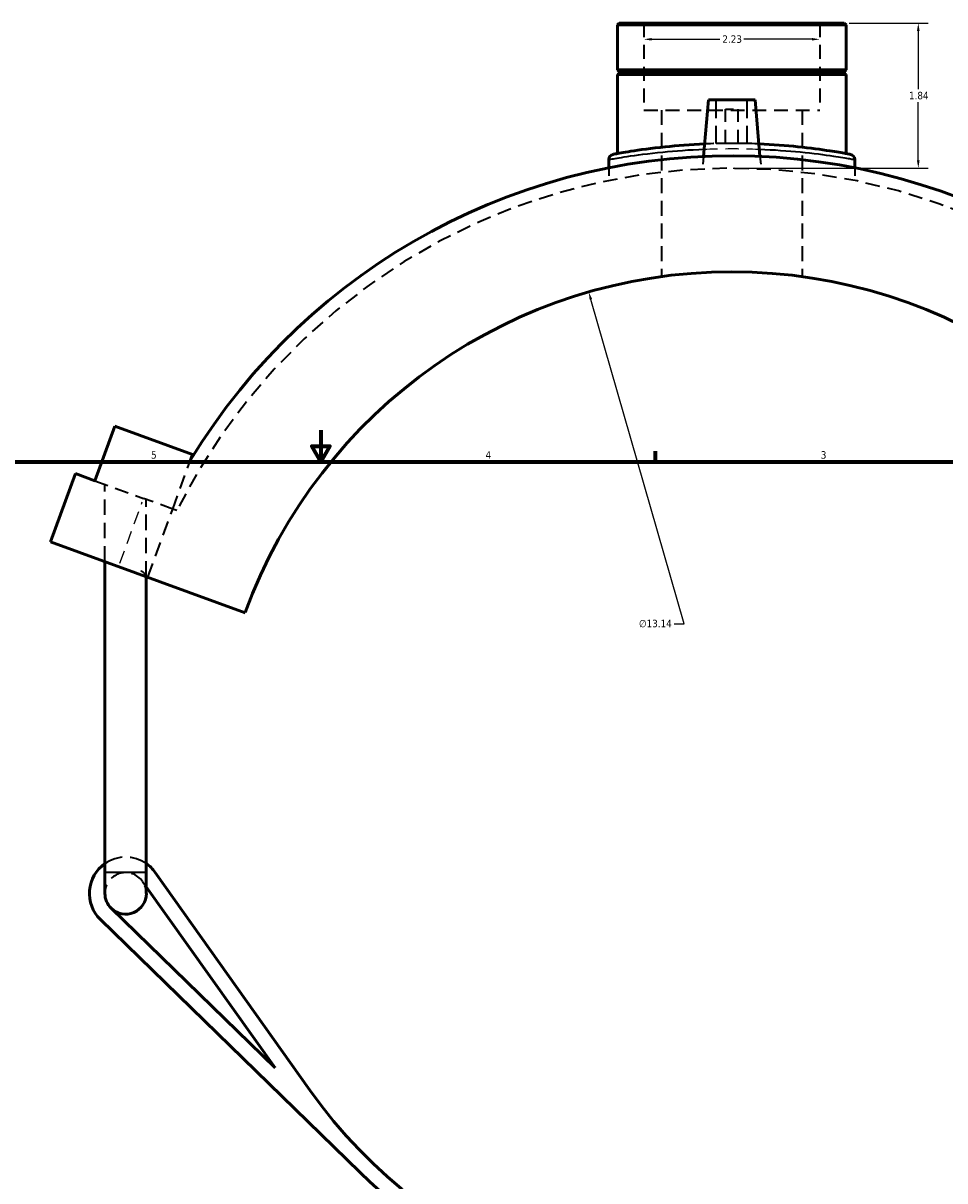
# Model space of a CAD drawing. Header units: inches. Extents: x -0.9 to 60.9, y -1.4 to 50.2.
# Tile 3 of 7: x 13.2 to 24.9, y 11.9 to 26.6. Entities that reach past the tile are written whole.
import ezdxf

# ---------------------------------------------------------------- set-up
doc = ezdxf.new("R2010")
doc.units = ezdxf.units.IN
doc.header["$MEASUREMENT"] = 0
doc.linetypes.add('DASHED', pattern=[0.2067, 0.1654, -0.0413])
for name, color, linetype, lineweight in [('Border (ANSI)', 7, 'Continuous', 70), ('Dimension (ANSI)', 7, 'Continuous', 25), ('Hidden (ANSI)', 7, 'DASHED', 35), ('Hidden Narrow (ANSI)', 7, 'DASHED', 25), ('Visible (ANSI)', 7, 'Continuous', 50), ('Visible Narrow (ANSI)', 7, 'Continuous', 35)]:
    doc.layers.add(name, color=color, linetype=linetype, lineweight=lineweight)
doc.styles.add('Note Text (ANSI)', font='tahoma.ttf')
doc.dimstyles.new('Default (ANSI)', dxfattribs={"dimtxt": 0.094488, "dimasz": 0.098425, "dimexe": 0.125, "dimexo": 0.0625, "dimgap": 0.031496, "dimtad": 0, "dimtih": 1, "dimtoh": 1, "dimrnd": 1e-08, "dimzin": 4, "dimdsep": 46, "dimtxsty": 'Note Text (ANSI)', "dimcen": 0.09, "dimdle": 0.393701, "dimclrd": 256, "dimclre": 256, "dimclrt": 5, "dimadec": 0, "dimazin": 1, "dimtfac": 1, "dimtofl": 0, "dimtmove": 0, "dimatfit": 3, "dimfxl": 1, "dimtolj": 1, "dimtzin": 4, "dimlwd": -1, "dimlwe": -1, "dimarcsym": 0})

# ---------------------------------------------------------------- blocks, each defined once
blk = doc.blocks.new('Borders Default Border')
at = {"layer": 'Border (ANSI)'}
blk.add_line((21.25, 21), (21.25, 21.134), dxfattribs=at)
at = {"layer": 'Border (ANSI)', "flags": 128}
for points in [[(17, 21.4), (17, 21), (16.885, 21.2), (17.115, 21.2), (17, 21)], [(0.5, 1), (0.5, 21), (33.5, 21), (33.5, 1), (0.5, 1)]]:
    blk.add_lwpolyline(points, dxfattribs=at)
at = {"layer": 'Border (ANSI)', "color": 5, "true_color": 0x0000ff, "char_height": 0.0945, "attachment_point": 7, "style": 'Note Text (ANSI)'}
for s, insert in [('5', (14.847, 21.038)), ('4', (19.092, 21.04)), ('3', (23.346, 21.038))]:
    blk.add_mtext(s, dxfattribs=dict(at, insert=insert))
blk = doc.blocks.new('*D6')
at = {"layer": 'Defpoints', "color": 0, "transparency": 16777216}
for p in [(20.401, 23.154), (24.032, 10.524)]:
    blk.add_point(p, dxfattribs=at)
at = {"layer": 'Dimension (ANSI)', "transparency": 16777216}
for p, q in [((21.611, 18.945), (20.428, 23.06)), ((21.487, 18.945), (21.611, 18.945))]:
    blk.add_line(p, q, dxfattribs=at)
blk.add_solid([(20.444, 23.064), (20.412, 23.055), (20.401, 23.154)], dxfattribs=at)
at = {"layer": 'Dimension (ANSI)', "color": 5, "transparency": 16777216, "insert": (21.038, 18.996), "char_height": 0.0945, "attachment_point": 1, "style": 'Note Text (ANSI)'}
blk.add_mtext('\\A1;∅13.14', dxfattribs=at)
blk = doc.blocks.new('*D7')
at = {"layer": 'Defpoints', "color": 0, "transparency": 16777216}
for p in [(21.101, 26.359), (23.332, 26.359), (23.332, 26.359)]:
    blk.add_point(p, dxfattribs=at)
at = {"layer": 'Dimension (ANSI)', "transparency": 16777216}
for p, q in [((21.199, 26.359), (22.066, 26.359)), ((23.233, 26.359), (22.367, 26.359))]:
    blk.add_line(p, q, dxfattribs=at)
for points in [[(21.199, 26.376), (21.199, 26.343), (21.101, 26.359)], [(23.233, 26.376), (23.233, 26.343), (23.332, 26.359)]]:
    blk.add_solid(points, dxfattribs=at)
at = {"layer": 'Dimension (ANSI)', "color": 5, "transparency": 16777216, "insert": (22.097, 26.409), "char_height": 0.0945, "attachment_point": 1, "style": 'Note Text (ANSI)'}
blk.add_mtext('\\A1;2.23', dxfattribs=at)
blk = doc.blocks.new('*D8')
at = {"layer": 'Defpoints', "color": 0, "transparency": 16777216}
for p in [(23.644, 26.564), (22.171, 24.724), (24.583, 24.724)]:
    blk.add_point(p, dxfattribs=at)
at = {"layer": 'Dimension (ANSI)', "transparency": 16777216}
for p, q in [((23.706, 26.564), (24.708, 26.564)), ((24.583, 26.466), (24.583, 25.725)), ((24.583, 24.822), (24.583, 25.563)), ((22.234, 24.724), (24.708, 24.724))]:
    blk.add_line(p, q, dxfattribs=at)
for points in [[(24.566, 26.466), (24.599, 26.466), (24.583, 26.564)], [(24.566, 24.822), (24.599, 24.822), (24.583, 24.724)]]:
    blk.add_solid(points, dxfattribs=at)
at = {"layer": 'Dimension (ANSI)', "color": 5, "transparency": 16777216, "insert": (24.465, 25.693), "char_height": 0.0945, "attachment_point": 1, "style": 'Note Text (ANSI)'}
blk.add_mtext('\\A1;1.84', dxfattribs=at)

msp = doc.modelspace()

# ---------------------------------------------------------------- linework, layer by layer
at = {"layer": 'Hidden (ANSI)', "ltscale": 1.068215}
for p, q in [((21.101, 26.564), (21.101, 25.46)), ((23.332, 26.564), (23.332, 25.46))]:
    msp.add_line(p, q, dxfattribs=at)
at = {"layer": 'Hidden (ANSI)', "ltscale": 1.333288}
for p, q in [((22.019, 25.039), (22.019, 25.59)), ((22.413, 25.039), (22.413, 25.59))]:
    msp.add_line(p, q, dxfattribs=at)
at = {"layer": 'Hidden (ANSI)', "ltscale": 1.059428}
msp.add_line((21.101, 25.46), (23.332, 25.46), dxfattribs=at)
at = {"layer": 'Hidden (ANSI)', "ltscale": 1.134779}
for p, q in [((21.324, 25.46), (21.324, 23.349)), ((23.109, 25.46), (23.109, 23.349))]:
    msp.add_line(p, q, dxfattribs=at)
at = {"layer": 'Hidden (ANSI)', "ltscale": 0.471064}
msp.add_line((22.138, 25.472), (22.295, 25.472), dxfattribs=at)
at = {"layer": 'Hidden (ANSI)', "ltscale": 1.047583}
for p, q in [((22.138, 25.039), (22.138, 25.472)), ((22.295, 25.039), (22.295, 25.472))]:
    msp.add_line(p, q, dxfattribs=at)
at = {"layer": 'Hidden (ANSI)', "ltscale": 0.997297}
msp.add_line((22.413, 25.039), (22.019, 25.039), dxfattribs=at)
at = {"layer": 'Hidden (ANSI)', "ltscale": 0.302953}
for p, q in [((21.858, 24.874), (21.844, 24.715)), ((22.574, 24.874), (22.588, 24.715))]:
    msp.add_line(p, q, dxfattribs=at)
at = {"layer": 'Hidden (ANSI)', "ltscale": 0.306218}
for p, q in [((20.655, 24.729), (20.655, 24.568)), ((23.778, 24.729), (23.778, 24.568))]:
    msp.add_line(p, q, dxfattribs=at)
at = {"layer": 'Hidden (ANSI)', "ltscale": 1.07233}
msp.add_line((15.121, 20.4), (15.349, 21.025), dxfattribs=at)
at = {"layer": 'Hidden (ANSI)', "ltscale": 1.059646}
msp.add_line((14.133, 20.76), (14.751, 20.535), dxfattribs=at)
at = {"layer": 'Hidden (ANSI)', "ltscale": 1.184035}
for p, q in [((14.261, 19.735), (14.261, 20.714)), ((14.786, 19.543), (14.786, 20.522))]:
    msp.add_line(p, q, dxfattribs=at)
at = {"layer": 'Hidden (ANSI)', "ltscale": 0.998693}
msp.add_line((15.121, 20.4), (14.751, 20.535), dxfattribs=at)
at = {"layer": 'Hidden (ANSI)', "ltscale": 1.112628}
msp.add_line((14.807, 19.536), (15.121, 20.4), dxfattribs=at)
at = {"layer": 'Hidden (ANSI)', "ltscale": 0.10246}
msp.add_line((15.172, 20.382), (15.121, 20.4), dxfattribs=at)
at = {"layer": 'Hidden (ANSI)', "ltscale": 0.15975}
msp.add_line((14.738, 15.677), (14.786, 15.609), dxfattribs=at)
at = {"layer": 'Hidden (ANSI)', "ltscale": 1.089047}
msp.add_arc((22.216, 16.839), 7.885, 27.3507, 153.3002, dxfattribs=at)
at = {"layer": 'Hidden (ANSI)', "ltscale": 1.353503}
msp.add_arc((14.524, 15.525), 0.46, 55.1501, 124.8499, dxfattribs=at)
at = {"layer": 'Hidden (ANSI)', "ltscale": 1.069586}
msp.add_arc((14.524, 15.525), 0.263, 35.4169, 180, dxfattribs=at)
at = {"layer": 'Hidden (ANSI)', "ltscale": 0.309354}
msp.add_arc((14.524, 15.525), 0.263, 0, 35.4169, dxfattribs=at)
at = {"layer": 'Hidden (ANSI)', "ltscale": 1.119785}
msp.add_open_spline([(22.56, 25.032), (22.543, 25.033), (22.526, 25.034), (22.312, 25.041), (22.107, 25.041), (21.898, 25.033), (21.885, 25.033), (21.872, 25.032)], degree=3, knots=[17.096986, 17.096986, 17.096986, 17.096986, 17.232082, 17.232082, 18.7499, 18.7499, 18.851364, 18.851364, 18.851364, 18.851364], dxfattribs=at)
at = {"layer": 'Hidden (ANSI)', "ltscale": 0.535117}
msp.add_open_spline([(14.783, 19.545), (14.782, 19.548), (14.781, 19.55), (14.774, 19.569), (14.764, 19.584), (14.734, 19.608), (14.714, 19.617), (14.681, 19.619), (14.67, 19.618), (14.648, 19.612), (14.637, 19.607), (14.628, 19.601)], degree=3, knots=[1.3372357, 1.3372357, 1.3372357, 1.3372357, 1.3799078, 1.3799078, 1.6085925, 1.6085925, 1.8372771, 1.8372771, 1.9360783, 1.9360783, 2.0242315, 2.0242315, 2.0242315, 2.0242315], dxfattribs=at)
at = {"layer": 'Hidden Narrow (ANSI)', "ltscale": 1.001366}
msp.add_line((14.452, 19.714), (14.735, 20.492), dxfattribs=at)
at = {"layer": 'Hidden Narrow (ANSI)', "ltscale": 1.024645}
msp.add_open_spline([(21.866, 24.966), (21.878, 24.966), (21.889, 24.966), (22.103, 24.974), (22.315, 24.974), (22.535, 24.967), (22.55, 24.966), (22.566, 24.966)], degree=3, knots=[-18.834714, -18.834714, -18.834714, -18.834714, -18.7499, -18.7499, -17.232082, -17.232082, -17.113635, -17.113635, -17.113635, -17.113635], dxfattribs=at)
at = {"layer": 'Visible (ANSI)'}
for p, q in [((20.789, 26.564), (20.766, 26.542)), ((23.666, 26.542), (20.766, 26.542)), ((20.766, 26.542), (20.766, 25.97)), ((20.789, 26.564), (23.644, 26.564)), ((23.644, 26.564), (23.666, 26.542)), ((23.666, 26.542), (23.666, 25.97)), ((20.766, 25.97), (23.666, 25.97)), ((20.786, 25.951), (20.766, 25.97)), ((20.786, 25.931), (20.766, 25.911)), ((23.666, 25.911), (20.766, 25.911)), ((20.766, 25.911), (20.766, 24.91)), ((20.786, 25.951), (23.646, 25.951)), ((20.786, 25.951), (20.786, 25.931)), ((23.646, 25.931), (20.786, 25.931)), ((23.646, 25.951), (23.666, 25.97)), ((23.646, 25.951), (23.646, 25.931)), ((23.646, 25.931), (23.666, 25.911)), ((23.666, 25.911), (23.666, 24.91)), ((21.921, 25.59), (21.858, 24.874)), ((22.512, 25.59), (21.921, 25.59)), ((22.512, 25.59), (22.574, 24.874)), ((20.655, 24.834), (20.655, 24.729)), ((23.778, 24.834), (23.778, 24.729)), ((14.133, 20.76), (14.385, 21.451)), ((14.385, 21.451), (15.373, 21.092)), ((15.373, 21.092), (15.349, 21.025)), ((13.572, 19.985), (13.886, 20.85)), ((13.886, 20.85), (14.133, 20.76)), ((16.042, 19.086), (13.572, 19.985)), ((14.261, 15.794), (14.261, 19.735)), ((14.786, 15.794), (14.786, 19.543)), ((14.261, 15.794), (14.261, 15.525)), ((14.786, 15.525), (14.786, 15.794)), ((16.861, 13.031), (14.898, 15.791)), ((14.786, 15.609), (16.42, 13.312)), ((16.42, 13.312), (14.34, 15.336)), ((14.203, 15.195), (17.495, 11.99))]:
    msp.add_line(p, q, dxfattribs=at)
for centre, radius, start, end in [((22.216, 16.839), 8.043, 27.1889, 148.6351), ((20.722, 24.834), 0.0669, 100.5878, 180), ((23.711, 24.834), 0.0669, 0, 79.4122), ((22.216, 16.839), 6.571, 20, 160), ((14.524, 15.525), 0.46, 124.8499, 225.7652), ((14.524, 15.525), 0.46, 35.4169, 55.1501), ((22.216, 16.839), 6.571, 215.4169, 350.6599), ((14.524, 15.525), 0.263, 180, 225.7652), ((14.524, 15.525), 0.263, 225.7652, 0), ((22.216, 16.839), 6.768, 225.7652, 320.3928)]:
    msp.add_arc(centre, radius, start, end, dxfattribs=at)
for points, knots in [([(21.872, 25.032), (21.693, 25.025), (21.522, 25.011), (21.195, 24.977), (21.045, 24.956), (20.838, 24.923), (20.771, 24.911), (20.719, 24.901), (20.71, 24.9), (20.71, 24.9)], [18.851364, 18.851364, 18.851364, 18.851364, 20.245382, 20.245382, 21.859632, 21.859632, 23.246878, 23.246878, 23.96557, 23.96557, 23.96557, 23.96557]), ([(23.723, 24.9), (23.723, 24.9), (23.701, 24.904), (23.614, 24.919), (23.547, 24.931), (23.352, 24.961), (23.213, 24.98), (22.905, 25.012), (22.736, 25.025), (22.56, 25.032)], [11.982789, 11.982789, 11.982789, 11.982789, 13.096054, 13.096054, 14.271007, 14.271007, 15.726058, 15.726058, 17.096986, 17.096986, 17.096986, 17.096986])]:
    msp.add_open_spline(points, degree=3, knots=knots, dxfattribs=at)
at = {"layer": 'Visible Narrow (ANSI)'}
msp.add_line((14.264, 15.794), (14.783, 15.794), dxfattribs=at)
msp.add_arc((23.711, 24.834), 0.0669, 3.9706, 75.4416, dxfattribs=at)
for points, knots in [([(20.655, 24.834), (20.655, 24.834), (20.664, 24.836), (20.718, 24.845), (20.788, 24.857), (21.003, 24.89), (21.158, 24.911), (21.499, 24.945), (21.679, 24.958), (21.866, 24.966)], [-23.96557, -23.96557, -23.96557, -23.96557, -23.246878, -23.246878, -21.859632, -21.859632, -20.245382, -20.245382, -18.834714, -18.834714, -18.834714, -18.834714]), ([(22.566, 24.966), (22.751, 24.958), (22.928, 24.945), (23.249, 24.914), (23.393, 24.895), (23.595, 24.865), (23.665, 24.854), (23.755, 24.838), (23.778, 24.834), (23.778, 24.834)], [-17.113635, -17.113635, -17.113635, -17.113635, -15.726058, -15.726058, -14.271007, -14.271007, -13.096054, -13.096054, -11.982789, -11.982789, -11.982789, -11.982789])]:
    msp.add_open_spline(points, degree=3, knots=knots, dxfattribs=at)

# ---------------------------------------------------------------- block references
msp.add_blockref('Borders Default Border', (0, 0))

# ---------------------------------------------------------------- dimensions: what is measured, and where the dimension line sits
at = {"layer": 'Dimension (ANSI)'}
for base, p1, p2, angle, override, picture, middle in [((24.583, 24.724), (23.644, 26.564), (22.171, 24.724), 90, {"dimgap": 0.031496, "dimdec": 2, "dimtol": 0, "dimlim": 0, "dimtp": 0, "dimtm": 0, "dimtdec": 2, "dimatfit": 1}, '*D8', (24.583, 25.644)), ((23.332, 26.359), (21.101, 26.359), (23.332, 26.359), 180, {"dimgap": 0.031496, "dimtih": 0, "dimtoh": 0, "dimdec": 2, "dimse1": 1, "dimse2": 1, "dimtol": 0, "dimlim": 0, "dimtp": 0, "dimtm": 0, "dimtdec": 2, "dimatfit": 1}, '*D7', (22.216, 26.359))]:
    dim = msp.add_linear_dim(base=base, p1=p1, p2=p2, angle=angle, dimstyle='Default (ANSI)', override=override, dxfattribs=at)
    dim.commit()
    dim.dimension.update_dxf_attribs({"geometry": picture, "text_midpoint": middle, "dimtype": 160})
dim = msp.add_diameter_dim_2p(p1=(24.032, 10.524), p2=(20.401, 23.154), dimstyle='Default (ANSI)', override={"dimgap": 0.031496, "dimdec": 2, "dimlfac": 1, "dimtol": 0, "dimlim": 0, "dimtp": 0, "dimtm": 0, "dimtdec": 2}, dxfattribs=at)
dim.commit()
dim.dimension.update_dxf_attribs({"geometry": '*D6', "text_midpoint": (21.247, 18.945), "dimtype": 163})

doc.saveas('drawing.dxf')
